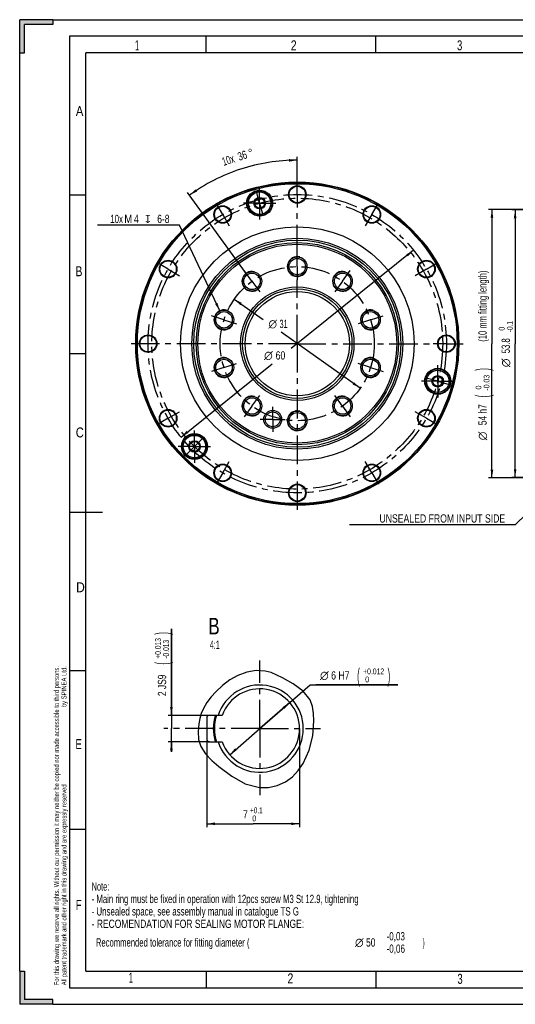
# Model space of a CAD drawing. Header units: millimetres. Extents: x 0 to 420, y 0 to 297.
# Tile 1 of 7: x 0 to 150, y 0 to 297. Entities that reach past the tile are written whole.
import ezdxf
from ezdxf.enums import TextEntityAlignment as Align

# ---------------------------------------------------------------- set-up
doc = ezdxf.new("R2010")
doc.units = ezdxf.units.MM
doc.header["$LTSCALE"] = 23.1
doc.linetypes.add('CENTER', pattern=[0.6, 0.375, -0.075, 0.075, -0.075])
doc.layers.get('0').update_dxf_attribs({"linetype": 'CONTINUOUS'})
for name, color, linetype in [('02___PRT_ALL_AXES', 7, 'CONTINUOUS'), ('7_ALL_FEATURES', 7, 'CONTINUOUS'), ('AXIS-OSI', 7, 'CONTINUOUS')]:
    doc.layers.add(name, color=color, linetype=linetype)
doc.styles.get("Standard").update_dxf_attribs({"font": 'txt', "width": 0.8})
doc.styles.add('TEXTSTYLE_1', font='gdt', dxfattribs={"width": 0.8})
doc.dimstyles.new('DIMSTYLE_1', dxfattribs={"dimtxt": 2.5, "dimasz": 2.5, "dimexe": 1, "dimexo": 0, "dimtad": 1, "dimdec": 3, "dimlfac": 0.666667, "dimdsep": 46, "dimtxsty": 'Standard', "dimblk": '_FILLED', "dimblk1": '_FILLED', "dimblk2": '_FILLED', "dimcen": 0.09, "dimclrt": 7, "dimadec": 0, "dimazin": 0, "dimtol": 1, "dimtm": 0.1, "dimtfac": 0.7, "dimtdec": 3, "dimtofl": 0, "dimtmove": 0, "dimatfit": 3, "dimldrblk": '_FILLED', "dimfxl": 0, "dimtolj": 1, "dimarcsym": 0})
doc.dimstyles.new('DIMSTYLE_10', dxfattribs={"dimtxt": 2.5, "dimasz": 2.5, "dimexe": 1, "dimexo": 0, "dimtad": 1, "dimdec": 3, "dimlfac": 0.666667, "dimdsep": 46, "dimtxsty": 'Standard', "dimblk": '_FILLED', "dimblk1": '_FILLED', "dimblk2": '_FILLED', "dimcen": 0.09, "dimclrt": 7, "dimadec": 0, "dimazin": 0, "dimtp": 0.3, "dimtm": 0.3, "dimtfac": 1, "dimtdec": 3, "dimtmove": 0, "dimatfit": 2, "dimldrblk": '_FILLED', "dimfxl": 0, "dimtolj": 1, "dimarcsym": 0})
doc.dimstyles.new('DIMSTYLE_12', dxfattribs={"dimtxt": 2.5, "dimasz": 2.5, "dimexe": 1, "dimexo": 0, "dimgap": 1.25, "dimtad": 0, "dimlfac": 0.666667, "dimdsep": 46, "dimtxsty": 'Standard', "dimblk": '_FILLED', "dimblk1": '_FILLED', "dimblk2": '_FILLED', "dimcen": 0.09, "dimclrt": 7, "dimadec": 0, "dimazin": 0, "dimtp": 0.5, "dimtm": 0.5, "dimtfac": 1, "dimtofl": 0, "dimtmove": 0, "dimatfit": 3, "dimldrblk": '_FILLED', "dimfxl": 0, "dimtolj": 1, "dimarcsym": 0})
doc.dimstyles.new('DIMSTYLE_13', dxfattribs={"dimtxt": 2.5, "dimasz": 2.5, "dimexe": 1, "dimexo": 0, "dimtad": 1, "dimdec": 3, "dimlfac": 0.666667, "dimdsep": 46, "dimtxsty": 'Standard', "dimblk": '_FILLED', "dimblk1": '_FILLED', "dimblk2": '_FILLED', "dimcen": 0.09, "dimclrt": 7, "dimadec": 0, "dimazin": 0, "dimtp": 0.1, "dimtm": 0.1, "dimtfac": 1, "dimtdec": 3, "dimtmove": 0, "dimatfit": 2, "dimldrblk": '_FILLED', "dimfxl": 0, "dimtolj": 1, "dimarcsym": 0})
doc.dimstyles.new('DIMSTYLE_18', dxfattribs={"dimtxt": 2.5, "dimasz": 2.5, "dimexe": 1, "dimexo": 0, "dimtad": 1, "dimdec": 3, "dimlfac": 0.25, "dimdsep": 46, "dimtxsty": 'Standard', "dimblk": '_FILLED', "dimblk1": '_FILLED', "dimblk2": '_FILLED', "dimcen": 0.09, "dimclrt": 7, "dimadec": 0, "dimazin": 0, "dimtol": 1, "dimtp": 0.012, "dimtfac": 0.7, "dimtdec": 3, "dimtmove": 0, "dimatfit": 2, "dimldrblk": '_FILLED', "dimfxl": 0, "dimtolj": 1, "dimarcsym": 0})
doc.dimstyles.new('DIMSTYLE_19', dxfattribs={"dimtxt": 2.5, "dimasz": 2.5, "dimexe": 1, "dimexo": 0, "dimtad": 1, "dimdec": 3, "dimlfac": 0.25, "dimdsep": 46, "dimtxsty": 'Standard', "dimblk": '_FILLED', "dimblk1": '_FILLED', "dimblk2": '_FILLED', "dimcen": 0.09, "dimclrt": 7, "dimadec": 0, "dimazin": 0, "dimtol": 1, "dimtp": 0.0125, "dimtm": 0.0125, "dimtfac": 0.7, "dimtdec": 3, "dimtofl": 0, "dimtmove": 0, "dimatfit": 3, "dimldrblk": '_FILLED', "dimfxl": 0, "dimtolj": 1, "dimarcsym": 0})
doc.dimstyles.new('DIMSTYLE_2', dxfattribs={"dimtxt": 2.5, "dimasz": 2.5, "dimexe": 1, "dimexo": 0, "dimtad": 1, "dimdec": 3, "dimlfac": 0.666667, "dimdsep": 46, "dimtxsty": 'Standard', "dimblk": '_FILLED', "dimblk1": '_FILLED', "dimblk2": '_FILLED', "dimcen": 0.09, "dimclrt": 7, "dimadec": 0, "dimazin": 0, "dimtol": 1, "dimtm": 0.03, "dimtfac": 0.7, "dimtdec": 3, "dimtofl": 0, "dimtmove": 0, "dimatfit": 3, "dimldrblk": '_FILLED', "dimfxl": 0, "dimtolj": 1, "dimarcsym": 0})
doc.dimstyles.new('DIMSTYLE_22', dxfattribs={"dimtxt": 2.5, "dimasz": 2.5, "dimexe": 1, "dimexo": 0, "dimtad": 1, "dimdec": 3, "dimlfac": 0.25, "dimdsep": 46, "dimtxsty": 'Standard', "dimblk": '_FILLED', "dimblk1": '_FILLED', "dimblk2": '_FILLED', "dimcen": 0.09, "dimclrt": 7, "dimadec": 0, "dimazin": 0, "dimtol": 1, "dimtp": 0.1, "dimtfac": 0.7, "dimtdec": 3, "dimtofl": 0, "dimtmove": 0, "dimatfit": 3, "dimldrblk": '_FILLED', "dimfxl": 0, "dimtolj": 1, "dimarcsym": 0})

# ---------------------------------------------------------------- blocks, each defined once
blk = doc.blocks.new('_FILLED')
at = {"color": 0, "linetype": 'ByBlock'}
blk.add_solid([(0, 0), (-1, 0.16), (-1, -0.16)], dxfattribs=at)
blk = doc.blocks.new('*D15')
at = {"color": 7, "linetype": 'Continuous'}
for p, q in [((64.76, 212.68), (73.44, 206.56)), ((102.75, 185.86), (78.85, 202.74))]:
    blk.add_line(p, q, dxfattribs=at)
at = {"color": 7, "linetype": 'Continuous', "xscale": 2.5, "yscale": 2.5, "zscale": 2.5}
for p, rotation in [((64.76, 212.68), 144.7762151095), ((102.75, 185.86), 324.7762151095)]:
    blk.add_blockref('_FILLED', p, dxfattribs=dict(at, rotation=rotation))
at = {"color": 7, "linetype": 'Continuous', "style": 'TEXTSTYLE_1'}
blk.add_text('n', height=2.5, dxfattribs=at).set_placement((76.35, 203.99), align=Align.CENTER)
at = {"color": 7, "linetype": 'Continuous', "width": 0.642857}
blk.add_text('31', height=2.5, dxfattribs=at).set_placement((79.63, 203.99), align=Align.CENTER)
blk = doc.blocks.new('*D16')
at = {"color": 7, "linetype": 'Continuous'}
for p, q in [((118.83, 227.46), (81.89, 197.78)), ((48.68, 171.09), (76.23, 193.23))]:
    blk.add_line(p, q, dxfattribs=at)
at = {"color": 7, "linetype": 'Continuous', "xscale": 2.5, "yscale": 2.5, "zscale": 2.5}
for p, rotation in [((118.83, 227.46), 38.78575841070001), ((48.68, 171.09), 218.7857584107)]:
    blk.add_blockref('_FILLED', p, dxfattribs=dict(at, rotation=rotation))
at = {"color": 7, "linetype": 'Continuous', "style": 'TEXTSTYLE_1'}
blk.add_text('n', height=2.5, dxfattribs=at).set_placement((75.05, 194.48), align=Align.CENTER)
at = {"color": 7, "linetype": 'Continuous', "width": 0.785714}
blk.add_text('60', height=2.5, dxfattribs=at).set_placement((78.68, 194.48), align=Align.CENTER)
blk = doc.blocks.new('*D18')
at = {"color": 7, "linetype": 'Continuous'}
for p, q in [((187.04, 239.62), (148.49, 239.62)), ((149.49, 239.62), (149.49, 199.27)), ((149.49, 158.92), (149.49, 199.27)), ((187.04, 158.92), (148.49, 158.92))]:
    blk.add_line(p, q, dxfattribs=at)
at = {"color": 7, "linetype": 'Continuous', "xscale": 2.5, "yscale": 2.5, "zscale": 2.5}
for p, rotation in [((149.49, 239.62), 90), ((149.49, 158.92), 270)]:
    blk.add_blockref('_FILLED', p, dxfattribs=dict(at, rotation=rotation))
at = {"color": 7, "linetype": 'Continuous'}
for s, height, width, p in [('-0.1', 1.75, 0.660714, (148.74, 204.42)), (' 0', 1.75, 0.785714, (146.31, 203.49)), ('53.8', 2.5, 0.696429, (147.9, 198.63))]:
    blk.add_text(s, height=height, rotation=90, dxfattribs=dict(at, width=width)).set_placement(p, align=Align.CENTER)
at = {"color": 7, "linetype": 'Continuous', "style": 'TEXTSTYLE_1'}
blk.add_text('n', height=2.5, rotation=90, dxfattribs=at).set_placement((147.9, 193.48), align=Align.CENTER)
blk = doc.blocks.new('*D19')
at = {"color": 7, "linetype": 'Continuous'}
for p, q in [((201.59, 239.77), (141.49, 239.77)), ((142.49, 239.77), (142.49, 199.27)), ((142.49, 158.77), (142.49, 199.27)), ((201.59, 158.77), (141.49, 158.77))]:
    blk.add_line(p, q, dxfattribs=at)
at = {"color": 7, "linetype": 'Continuous', "xscale": 2.5, "yscale": 2.5, "zscale": 2.5}
for p, rotation in [((142.49, 239.77), 90), ((142.49, 158.77), 270)]:
    blk.add_blockref('_FILLED', p, dxfattribs=dict(at, rotation=rotation))
at = {"color": 7, "linetype": 'Continuous'}
for s, height, width, p in [('(10 mm fitting length)', 2.5, 0.661255, (140.9, 210.59)), (')', 4.19, 0.428571, (141.74, 191.51)), ('-0.03', 1.75, 0.714286, (141.74, 187.49)), (' 0', 1.75, 0.785714, (139.31, 185.74)), ('(', 4.19, 0.428571, (141.74, 183.47)), ('54 h7', 2.5, 0.757143, (140.9, 177.84))]:
    blk.add_text(s, height=height, rotation=90, dxfattribs=dict(at, width=width)).set_placement(p, align=Align.CENTER)
at = {"color": 7, "linetype": 'Continuous', "style": 'TEXTSTYLE_1'}
blk.add_text('n', height=2.5, rotation=90, dxfattribs=at).set_placement((140.9, 171.44), align=Align.CENTER)
blk = doc.blocks.new('*D21')
at = {"color": 7, "linetype": 'Continuous'}
for p, q in [((83.76, 249.37), (83.76, 255.62)), ((68.65, 220.07), (50.64, 244.86))]:
    blk.add_line(p, q, dxfattribs=at)
for start, end in [(90, 108), (108, 126)]:
    blk.add_arc((83.76, 199.27), 55.35, start, end, dxfattribs=at)
for points in [[(81.27, 254.17), (83.76, 254.62), (81.25, 254.97)], [(53.05, 245.81), (51.22, 244.05), (53.51, 245.15)]]:
    blk.add_solid(points, dxfattribs=at)
for s, width, p in [('10x', 0.690476, (63.3, 253.46)), ('36', 0.75, (67.55, 254.84))]:
    blk.add_text(s, height=2.5, rotation=18, dxfattribs=dict(at, width=width)).set_placement(p, align=Align.CENTER)
at = {"color": 7, "linetype": 'Continuous', "style": 'TEXTSTYLE_1'}
blk.add_text('~', height=2.5, rotation=18, dxfattribs=at).set_placement((70.13, 255.67), align=Align.CENTER)
blk = doc.blocks.new('*D22')
at = {"color": 7, "linetype": 'Continuous'}
for p, q in [((46.44, 235.03), (23.43, 235.03)), ((48.19, 235.03), (46.44, 235.03)), ((60.37, 209.17), (48.19, 235.03))]:
    blk.add_line(p, q, dxfattribs=at)
at = {"color": 7, "linetype": 'Continuous', "xscale": 2.5, "yscale": 2.5, "zscale": 2.5, "rotation": 295.212801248}
blk.add_blockref('_FILLED', (60.37, 209.17), dxfattribs=at)
at = {"color": 7, "linetype": 'Continuous'}
for s, width, p in [('10x ', 0.714286, (31.83, 235.66)), ('M', 0.857143, (33.97, 235.66)), ('4', 0.785714, (35.93, 235.66)), ('6-8', 0.761905, (45.19, 235.66))]:
    blk.add_text(s, height=2.5, dxfattribs=dict(at, width=width)).set_placement(p, align=Align.RIGHT)
at = {"color": 7, "linetype": 'Continuous', "style": 'TEXTSTYLE_1'}
blk.add_text('x', height=2.5, dxfattribs=at).set_placement((39.48, 235.66), align=Align.RIGHT)
blk = doc.blocks.new('*D35')
at = {"color": 7, "linetype": 'Continuous'}
for p, q in [((72.43, 83.15), (87.64, 96.37)), ((87.64, 96.37), (114.05, 96.37)), ((114.05, 96.37), (89.39, 96.37)), ((81.49, 91.02), (72.43, 83.15)), ((63.37, 75.29), (72.43, 83.15))]:
    blk.add_line(p, q, dxfattribs=at)
at = {"color": 7, "linetype": 'Continuous', "xscale": 2.5, "yscale": 2.5, "zscale": 2.5}
for p, rotation in [((81.49, 91.02), 40.96872132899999), ((63.37, 75.29), 220.968721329)]:
    blk.add_blockref('_FILLED', p, dxfattribs=dict(at, rotation=rotation))
at = {"color": 7, "linetype": 'Continuous'}
for s, height, width, p in [('(', 4.19, 0.428571, (101.83, 97.12)), ('+0.012', 1.75, 0.702381, (103.63, 99.55)), (')', 4.19, 0.428571, (111, 97.12)), ('6 H7', 2.5, 0.785714, (93.98, 97.96)), (' 0', 1.75, 0.785714, (103.63, 97.12))]:
    blk.add_text(s, height=height, dxfattribs=dict(at, width=width)).set_placement(p)
at = {"color": 7, "linetype": 'Continuous', "style": 'TEXTSTYLE_1'}
blk.add_text('n', height=2.5, dxfattribs=at).set_placement((90.64, 97.96))
blk = doc.blocks.new('*D36')
at = {"color": 7, "linetype": 'Continuous'}
for p, q in [((45.78, 87.15), (45.78, 113.28)), ((45.78, 113.28), (45.78, 83.15)), ((57.23, 87.15), (44.78, 87.15)), ((45.78, 76.15), (45.78, 83.15)), ((57.23, 79.15), (44.78, 79.15)), ((45.78, 79.15), (45.78, 76.15))]:
    blk.add_line(p, q, dxfattribs=at)
at = {"color": 7, "linetype": 'Continuous', "xscale": 2.5, "yscale": 2.5, "zscale": 2.5}
for p, rotation in [((45.78, 87.15), 270), ((45.78, 79.15), 90)]:
    blk.add_blockref('_FILLED', p, dxfattribs=dict(at, rotation=rotation))
at = {"color": 7, "linetype": 'Continuous'}
for s, height, width, p in [(')', 4.19, 0.428571, (45.03, 111.49)), ('+0.013', 1.75, 0.690476, (42.59, 104.24)), ('-0.013', 1.75, 0.690476, (45.03, 104.24)), ('(', 4.19, 0.428571, (45.03, 102.45)), ('2 JS9', 2.5, 0.757143, (44.19, 92.98))]:
    blk.add_text(s, height=height, rotation=90, dxfattribs=dict(at, width=width)).set_placement(p)
blk = doc.blocks.new('*D39')
at = {"color": 7, "linetype": 'Continuous'}
for p, q in [((84.43, 83.15), (84.43, 53.45)), ((56.43, 79.15), (56.43, 53.45)), ((56.43, 54.45), (70.43, 54.45)), ((84.43, 54.45), (70.43, 54.45))]:
    blk.add_line(p, q, dxfattribs=at)
at = {"color": 7, "linetype": 'Continuous', "xscale": 2.5, "yscale": 2.5, "zscale": 2.5, "rotation": 180}
blk.add_blockref('_FILLED', (56.43, 54.45), dxfattribs=at)
at = {"color": 7, "linetype": 'Continuous', "xscale": 2.5, "yscale": 2.5, "zscale": 2.5}
blk.add_blockref('_FILLED', (84.43, 54.45), dxfattribs=at)
at = {"color": 7, "linetype": 'Continuous'}
for s, height, width, p in [('+0.1', 1.75, 0.660714, (71.41, 57.64)), ('7', 2.5, 0.785714, (68.12, 56.05)), (' 0', 1.75, 0.785714, (70.47, 55.2))]:
    blk.add_text(s, height=height, dxfattribs=dict(at, width=width)).set_placement(p, align=Align.CENTER)

msp = doc.modelspace()

# ---------------------------------------------------------------- linework, layer by layer
at = {"color": 7, "linetype": 'Continuous'}
for p, q in [((0, 287), (0, 297)), ((10, 297), (0, 297)), ((10, 297), (10, 295.5)), ((10, 297), (410, 297)), ((1.5, 287), (1.5, 295.5)), ((10, 295.5), (1.5, 295.5)), ((15, 292), (15, 5)), ((415, 292), (15, 292)), ((56.25, 287), (56.25, 292)), ((107.5, 287), (107.5, 292)), ((0, 10), (0, 287)), ((0, 287), (1.5, 287)), ((20, 10), (20, 287)), ((410, 287), (20, 287)), ((15, 244.16), (20, 244.16)), ((15, 196.33), (20, 196.33)), ((160.5052, 155.3774), (149.4926, 144.6784)), ((15, 148.5), (25, 148.5)), ((146.4926, 144.6784), (99.5283, 144.6784)), ((149.4926, 144.6784), (146.4926, 144.6784)), ((15, 100.67), (20, 100.67)), ((65.8574, 99.2313), (63.4304, 97.8658)), ((68.5292, 100.2094), (65.8574, 99.2313)), ((71.3163, 100.6835), (68.5292, 100.2094)), ((74.0635, 100.5338), (71.3163, 100.6835)), ((75.8327, 100.0425), (74.0635, 100.5338)), ((77.5553, 99.3139), (75.8327, 100.0425)), ((79.2737, 98.4497), (77.5553, 99.3139)), ((82.5503, 96.6471), (79.2737, 98.4497)), ((61.2302, 96.1915), (59.2144, 94.2816)), ((63.4304, 97.8658), (61.2302, 96.1915)), ((85.4881, 94.5053), (82.5503, 96.6471)), ((57.7858, 92.7011), (56.5051, 91.0123)), ((59.2144, 94.2816), (57.7858, 92.7011)), ((87.61, 91.8067), (85.4881, 94.5053)), ((55.437, 89.2016), (54.8059, 87.7483)), ((56.5051, 91.0123), (55.437, 89.2016)), ((88.3248, 89.8656), (87.61, 91.8067)), ((88.6814, 87.7482), (88.3248, 89.8656)), ((54.3295, 86.226), (54.0042, 84.6427)), ((54.8059, 87.7483), (54.3295, 86.226)), ((56.4286, 86.355), (56.4286, 79.955)), ((61.1149, 87.155), (57.2286, 87.155)), ((88.7823, 85.5545), (88.6814, 87.7482)), ((54.0042, 84.6427), (53.8083, 82.2721)), ((88.451, 81.0245), (88.7823, 85.5545)), ((53.8083, 82.2721), (53.9998, 79.9257)), ((87.3863, 76.6936), (88.451, 81.0245)), ((53.9998, 79.9257), (54.6555, 77.7392)), ((54.6555, 77.7392), (56.0548, 75.508)), ((57.2286, 79.155), (61.1149, 79.155)), ((56.0548, 75.508), (57.9574, 73.5534)), ((85.5259, 72.6593), (87.3863, 76.6936)), ((57.9574, 73.5534), (60.1262, 71.7475)), ((60.1262, 71.7475), (63.9703, 68.8474)), ((84.0525, 70.5031), (85.5259, 72.6593)), ((63.9703, 68.8474), (68.0134, 66.5419)), ((80.1854, 67.0583), (82.2765, 68.5971)), ((82.2765, 68.5971), (84.0525, 70.5031)), ((68.0134, 66.5419), (72.3702, 65.365)), ((72.3702, 65.365), (75.0507, 65.3899)), ((75.0507, 65.3899), (77.7106, 65.9589)), ((77.7106, 65.9589), (80.1854, 67.0583)), ((15, 52.84), (20, 52.84)), ((0, 10), (0, 0)), ((0, 10), (1.5, 10)), ((1.5, 10), (1.5, 1.5)), ((20, 10), (410, 10)), ((56.25, 10), (56.25, 5)), ((107.5, 10), (107.5, 5)), ((15, 5), (415, 5)), ((10, 0), (0, 0)), ((10, 1.5), (1.5, 1.5)), ((10, 0), (10, 1.5)), ((10, 0), (410, 0))]:
    msp.add_line(p, q, dxfattribs=at)
for centre, radius in [((83.7569, 199.2746), 48.75), ((72.4012, 241.6546), 3.9232), ((72.4012, 241.6546), 3.75), ((83.7569, 199.2746), 35.25), ((83.7569, 199.2746), 31.8163), ((83.7569, 199.2746), 31.2506), ((83.7569, 199.2746), 30.4943), ((83.7569, 199.2746), 30), ((83.7569, 222.5246), 2.925), ((83.7569, 222.5246), 2.475), ((70.0909, 218.0843), 2.925), ((70.0909, 218.0843), 2.475), ((97.4229, 218.0843), 2.925), ((97.4229, 218.0843), 2.475), ((83.7569, 199.2746), 17.1062), ((83.7569, 199.2746), 16.5), ((83.7569, 199.2746), 15.75), ((61.6448, 206.4593), 2.925), ((61.6448, 206.4593), 2.475), ((105.869, 206.4593), 2.925), ((105.869, 206.4593), 2.475), ((61.6448, 192.09), 2.925), ((61.6448, 192.09), 2.475), ((105.869, 192.09), 2.925), ((105.869, 192.09), 2.475), ((126.1369, 187.9189), 3.9232), ((126.1369, 187.9189), 3.75), ((70.0909, 180.465), 2.925), ((70.0909, 180.465), 2.475), ((97.4229, 180.465), 2.925), ((97.4229, 180.465), 2.475), ((76.3405, 176.4493), 2.7), ((76.3405, 176.4493), 2.25), ((83.7569, 176.0246), 2.925), ((83.7569, 176.0246), 2.475), ((52.7326, 168.2503), 3.9232), ((52.7326, 168.2503), 3.75)]:
    msp.add_circle(centre, radius, dxfattribs=at)
for centre, radius, start, end in [((83.7569, 222.5246), 3, 75, 345), ((70.0909, 218.0843), 3, 75, 345), ((97.4229, 218.0843), 3, 75, 345), ((61.6448, 206.4593), 3, 75, 345), ((105.869, 206.4593), 3, 75, 345), ((61.6448, 192.09), 3, 75, 345), ((105.869, 192.09), 3, 75, 345), ((70.0909, 180.465), 3, 75, 345), ((97.4229, 180.465), 3, 75, 345), ((83.7569, 176.0246), 3, 75, 345), ((72.4286, 83.155), 13.1547, 197.702451, 162.297549), ((72.4286, 83.155), 12, 199.471221, 160.528779), ((57.2286, 86.355), 0.8, 90, 180), ((72.4286, 83.155), 14, 163.398403, 196.601597), ((72.4286, 83.155), 13.6508, 162.960454, 197.039546), ((57.2286, 79.955), 0.8, 180, 270)]:
    msp.add_arc(centre, radius, start, end, dxfattribs=at)
for points in [[(10, 297), (1.5, 295.5), (0, 297)], [(0, 287), (0, 297), (1.5, 295.5)], [(1.5, 295.5), (1.5, 287), (0, 287)], [(10, 297), (10, 295.5), (1.5, 295.5)], [(1.5, 1.5), (0, 0), (1.5, 10)], [(0, 0), (0, 10), (1.5, 10)], [(10, 1.5), (0, 0), (1.5, 1.5)], [(10, 1.5), (10, 0), (0, 0)]]:
    msp.add_solid(points, dxfattribs=at)
at = {"layer": '02___PRT_ALL_AXES', "color": 7, "linetype": 'CENTER'}
for p, q in [((83.7569, 248.2496), (83.7569, 249.3746)), ((83.7569, 244.2746), (83.7569, 248.2496)), ((72.4012, 241.6546), (71.4695, 245.132)), ((83.7569, 244.2746), (83.7569, 240.2996)), ((61.2569, 238.2458), (59.2694, 241.6882)), ((72.4012, 241.6546), (73.333, 238.1773)), ((106.2569, 238.2458), (108.2444, 241.6882)), ((61.2569, 238.2458), (63.2444, 234.8033)), ((83.7569, 226.4996), (83.7569, 240.2996)), ((106.2569, 238.2458), (104.2694, 234.8033)), ((83.7569, 222.5246), (83.7569, 226.4996)), ((44.7858, 221.7746), (41.3433, 223.7621)), ((122.728, 221.7746), (126.1705, 223.7621)), ((44.7858, 221.7746), (48.2282, 219.7871)), ((70.0909, 218.0843), (67.7545, 221.3001)), ((83.7569, 222.5246), (83.7569, 218.5496)), ((97.4229, 218.0843), (99.7594, 221.3001)), ((122.728, 221.7746), (119.2856, 219.7871)), ((70.0909, 218.0843), (72.4273, 214.8684)), ((83.7569, 199.2746), (83.7569, 218.5496)), ((97.4229, 218.0843), (95.0865, 214.8684)), ((61.6448, 206.4593), (57.8644, 207.6876)), ((61.6448, 206.4593), (65.4253, 205.2309)), ((105.869, 206.4593), (102.0885, 205.2309)), ((105.869, 206.4593), (109.6494, 207.6876)), ((34.7819, 199.2746), (33.6569, 199.2746)), ((38.7569, 199.2746), (34.7819, 199.2746)), ((83.7569, 199.2746), (38.7569, 199.2746)), ((83.7569, 199.2746), (83.7569, 149.1746)), ((83.7569, 199.2746), (124.7819, 199.2746)), ((128.7569, 199.2746), (124.7819, 199.2746)), ((128.7569, 199.2746), (133.8569, 199.2746)), ((61.6448, 192.09), (65.4253, 193.3183)), ((105.869, 192.09), (102.0885, 193.3183)), ((61.6448, 192.09), (57.8644, 190.8616)), ((105.869, 192.09), (109.6494, 190.8616)), ((126.1369, 187.9189), (122.6596, 188.8507)), ((126.1369, 187.9189), (129.6142, 186.9872)), ((70.0909, 180.465), (72.4273, 183.6808)), ((97.4229, 180.465), (95.0865, 183.6808)), ((44.7858, 176.7746), (48.2282, 178.7621)), ((70.0909, 180.465), (67.7545, 177.2491)), ((76.3405, 176.4493), (76.3405, 180.1993)), ((97.4229, 180.465), (99.7594, 177.2491)), ((122.728, 176.7746), (119.2856, 178.7621)), ((44.7858, 176.7746), (41.3433, 174.7871)), ((76.3405, 176.4493), (72.5905, 176.4493)), ((76.3405, 176.4493), (80.0905, 176.4493)), ((76.3405, 176.4493), (76.3405, 172.6993)), ((122.728, 176.7746), (126.1705, 174.7871)), ((52.7326, 168.2503), (55.2782, 170.7959)), ((52.7326, 168.2503), (50.187, 165.7047)), ((61.2569, 160.3035), (63.2444, 163.7459)), ((106.2569, 160.3035), (104.2694, 163.7459)), ((61.2569, 160.3035), (59.2694, 156.861)), ((106.2569, 160.3035), (108.2444, 156.861)), ((72.4286, 83.155), (72.4286, 103.7391)), ((72.4286, 83.155), (43.4735, 83.155)), ((72.4286, 83.155), (90.7551, 83.155)), ((72.4286, 83.155), (72.4286, 63.0747))]:
    msp.add_line(p, q, dxfattribs=at)
for radius in [45, 43.875, 23.25]:
    msp.add_circle((83.7569, 199.2746), radius, dxfattribs=at)
at = {"layer": '7_ALL_FEATURES', "color": 7, "linetype": 'Continuous'}
for centre, radius in [((83.7569, 199.2746), 48.6), ((83.7569, 199.2746), 48.2536), ((83.7569, 244.2746), 2.6482), ((83.7569, 244.2746), 2.475), ((61.2569, 238.2458), 2.6482), ((61.2569, 238.2458), 2.475), ((106.2569, 238.2458), 2.6482), ((106.2569, 238.2458), 2.475), ((44.7858, 221.7746), 2.6482), ((44.7858, 221.7746), 2.475), ((122.728, 221.7746), 2.6482), ((122.728, 221.7746), 2.475), ((38.7569, 199.2746), 2.6482), ((38.7569, 199.2746), 2.475), ((128.7569, 199.2746), 2.6482), ((128.7569, 199.2746), 2.475), ((44.7858, 176.7746), 2.6482), ((44.7858, 176.7746), 2.475), ((122.728, 176.7746), 2.6482), ((122.728, 176.7746), 2.475), ((61.2569, 160.3035), 2.6482), ((61.2569, 160.3035), 2.475), ((106.2569, 160.3035), 2.6482), ((106.2569, 160.3035), 2.475), ((83.7569, 154.2746), 2.6482), ((83.7569, 154.2746), 2.475)]:
    msp.add_circle(centre, radius, dxfattribs=at)
at = {"layer": 'AXIS-OSI', "color": 7, "linetype": 'CENTER'}
for p, q in [((72.4012, 241.6546), (72.4012, 246.5296)), ((72.4012, 241.6546), (67.5262, 241.6546)), ((72.4012, 241.6546), (72.4012, 236.7796)), ((72.4012, 241.6546), (77.2762, 241.6546)), ((126.1369, 187.9189), (126.1369, 192.7939)), ((126.1369, 187.9189), (121.2619, 187.9189)), ((126.1369, 187.9189), (131.0119, 187.9189)), ((126.1369, 187.9189), (126.1369, 183.0439)), ((52.7326, 168.2503), (52.7326, 173.1253)), ((52.7326, 168.2503), (47.8576, 168.2503)), ((52.7326, 168.2503), (52.7326, 163.3753)), ((52.7326, 168.2503), (57.6076, 168.2503))]:
    msp.add_line(p, q, dxfattribs=at)
at = {"layer": 'AXIS-OSI', "color": 7, "linetype": 'Continuous'}
for p, q in [((70.6692, 241.6546), (71.5352, 243.1546)), ((71.5352, 240.1546), (70.6692, 241.6546)), ((71.5352, 243.1546), (73.2672, 243.1546)), ((73.2672, 243.1546), (74.1333, 241.6546)), ((74.1333, 241.6546), (73.2672, 240.1546)), ((73.2672, 240.1546), (71.5352, 240.1546)), ((124.4048, 187.9189), (125.2709, 189.4189)), ((125.2709, 186.4189), (124.4048, 187.9189)), ((125.2709, 189.4189), (127.0029, 189.4189)), ((127.0029, 189.4189), (127.869, 187.9189)), ((127.869, 187.9189), (127.0029, 186.4189)), ((127.0029, 186.4189), (125.2709, 186.4189)), ((51.0005, 168.2503), (51.8666, 169.7503)), ((51.8666, 169.7503), (53.5986, 169.7503)), ((53.5986, 169.7503), (54.4646, 168.2503)), ((51.8666, 166.7503), (51.0005, 168.2503)), ((53.5986, 166.7503), (51.8666, 166.7503)), ((54.4646, 168.2503), (53.5986, 166.7503))]:
    msp.add_line(p, q, dxfattribs=at)
for centre, radius in [((72.4012, 241.6546), 3.375), ((72.4012, 241.6546), 1.7321), ((72.4012, 241.6546), 1.5), ((126.1369, 187.9189), 3.375), ((126.1369, 187.9189), 1.7321), ((126.1369, 187.9189), 1.5), ((52.7326, 168.2503), 3.375), ((52.7326, 168.2503), 1.7321), ((52.7326, 168.2503), 1.5)]:
    msp.add_circle(centre, radius, dxfattribs=at)

# ---------------------------------------------------------------- texts
at = {"color": 7, "linetype": 'Continuous'}
for s, height, width, p in [('1', 3, 0.571429, (34.7804, 287.7718)), ('2', 3, 0.785714, (81.8014, 287.7718)), ('3', 3, 0.714286, (131.9586, 287.7697)), ('A', 3, 0.857143, (16.9289, 267.9342)), ('B', 3, 0.785714, (16.828, 219.6151)), ('C', 3, 0.833333, (16.9289, 170.9934)), ('D', 3, 0.904762, (17.0298, 124.2883)), ('E', 3, 0.714286, (16.828, 76.9779)), ('Note:', 2.5, 0.666667, (21.712, 34.2857)), ('- Main ring must be fixed in operation with 12pcs screw M3 St 12.9, tightening ', 2.5, 0.701326, (21.712, 30.5357)), ('F', 3, 0.714286, (16.9289, 28.4571)), ('- Unsealed space, see assembly manual in catalogue TS G', 2.5, 0.711688, (21.712, 26.7857)), ('- RECOMENDATION FOR SEALING MOTOR FLANGE:', 2.5, 0.765389, (21.712, 23.0357)), ('-0,03 ', 2.5, 0.72619, (110.7001, 19.2857)), ('  Recommended tolerance for fitting diameter (', 2.5, 0.690994, (21.712, 17.4107)), ('50 ', 2.5, 0.761905, (104.5097, 17.4107)), ('-0,06', 2.5, 0.728571, (110.7001, 15.5357)), (')', 2.5, 0.428571, (121.593, 17.4107)), ('1', 3, 0.571429, (32.9096, 6.5357)), ('2', 3, 0.785714, (80.8091, 6.3426)), ('3', 3, 0.714286, (132.0635, 6.1839))]:
    msp.add_text(s, height=height, dxfattribs=dict(at, width=width)).set_placement(p)
for s, height, width, p in [('UNSEALED FROM INPUT SIDE', 2.5, 0.782738, (146.4926, 145.3034)), ('B', 5, 0.785714, (60.3653, 111.5666)), ('4:1', 2.5, 0.571429, (60.3653, 107.1916))]:
    msp.add_text(s, height=height, dxfattribs=dict(at, width=width)).set_placement(p, align=Align.RIGHT)
for s, width, p in [('by SPINEA Ltd.', 0.712585, (14.1185, 89.6127)), ('For this drawing we reserve all rights. Without our permission it may neither be copied nor made accessible to third persons.', 0.7, (11.8685, 5.7556)), ('All patent trademark and other right in this drawing and are expressly reserved ', 0.696429, (14.1185, 5.7556))]:
    msp.add_text(s, height=1.5, rotation=90, dxfattribs=dict(at, width=width)).set_placement(p)
at = {"color": 7, "linetype": 'Continuous', "style": 'TEXTSTYLE_1'}
msp.add_text('n', height=2.5, dxfattribs=at).set_placement((101.1763, 17.4107))

# ---------------------------------------------------------------- dimensions: what is measured, and where the dimension line sits
at = {"color": 7, "linetype": 'Continuous'}
dim = msp.add_angular_dim_2l(base=(66.653, 251.9151), line1=((83.7569, 248.8211), (83.7569, 249.3746)), line2=((68.9733, 219.6225), (68.6479, 220.0703)), text='10x<>', dimstyle='DIMSTYLE_12', override={"dimtad": 2}, dxfattribs=at)
dim.commit()
dim.dimension.update_dxf_attribs({"geometry": '*D21', "text_midpoint": (66.653, 251.9151), "dimtype": 162})
for p1, p2, text, dimstyle, override, picture, middle in [((60.3669, 209.1735), (62.9228, 203.7451), '10x M<>{\\Fgdt;x}6-8', 'DIMSTYLE_13', {"dimtih": 1, "dimtoh": 1, "dimpost": '<>'}, '*D22', (34.9377, 236.9093)), ((48.6797, 171.0862), (118.8341, 227.4631), '%%c<>', 'DIMSTYLE_10', {"dimtih": 1, "dimtoh": 1, "dimpost": '<>'}, '*D16', (77.0122, 195.7295)), ((64.7639, 212.6846), (102.75, 185.8647), '%%c<>', 'DIMSTYLE_10', {"dimtih": 1, "dimtoh": 1, "dimpost": '<>'}, '*D15', (77.9618, 205.2412)), ((81.4894, 91.0227), (63.3678, 75.2872), '%%c<>', 'DIMSTYLE_18', {"dimtih": 1, "dimtoh": 1, "dimpost": '<>H7'}, '*D35', (101.7216, 99.2109))]:
    dim = msp.add_diameter_dim_2p(p1=p1, p2=p2, text=text, dimstyle=dimstyle, override=override, dxfattribs=at)
    dim.commit()
    dim.dimension.update_dxf_attribs({"geometry": picture, "text_midpoint": middle, "dimtype": 163})
dim = msp.add_linear_dim(base=(142.4926, 158.7746), p1=(201.5926, 239.7746), p2=(201.5926, 158.7746), angle=270, text='%%c<>(10 mm fitting length)', dimstyle='DIMSTYLE_2', override={"dimpost": '<>h7'}, dxfattribs=at)
dim.commit()
dim.dimension.update_dxf_attribs({"geometry": '*D19', "text_midpoint": (142.4926, 199.2746), "dimtype": 160})
dim = msp.add_linear_dim(base=(149.4926, 239.6246), p1=(187.0426, 158.9246), p2=(187.0426, 239.6246), angle=90, text='%%c<>', dimstyle='DIMSTYLE_1', dxfattribs=at)
dim.commit()
dim.dimension.update_dxf_attribs({"geometry": '*D18', "text_midpoint": (149.4926, 199.2746), "dimtype": 160})
dim = msp.add_linear_dim(base=(45.7817, 79.155), p1=(57.2286, 87.155), p2=(57.2286, 79.155), angle=270, dimstyle='DIMSTYLE_19', override={"dimpost": '<>JS9'}, dxfattribs=at)
dim.commit()
dim.dimension.update_dxf_attribs({"geometry": '*D36', "text_midpoint": (45.7817, 103.1331), "dimtype": 160})
dim = msp.add_linear_dim(base=(84.4286, 54.4519), p1=(56.4286, 79.155), p2=(84.4286, 83.155), dimstyle='DIMSTYLE_22', dxfattribs=at)
dim.commit()
dim.dimension.update_dxf_attribs({"geometry": '*D39', "text_midpoint": (70.4286, 54.4519), "dimtype": 160})

doc.saveas('drawing.dxf')
